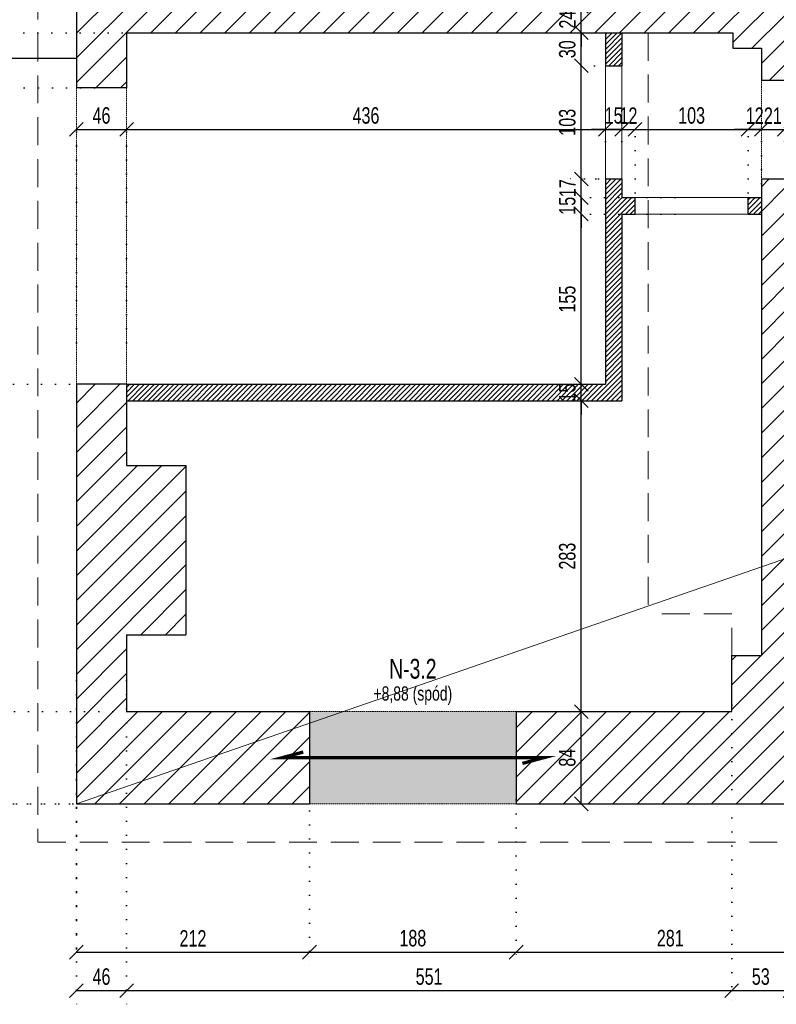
# Model space of a CAD drawing. Header units: millimetres. Extents: x 11149 to 111407, y -107619 to -23630.
# Tile 22 of 245: x 11730 to 12419, y -36625 to -35729. Entities that reach past the tile are written whole.
import ezdxf
from ezdxf.enums import TextEntityAlignment as Align

# ---------------------------------------------------------------- set-up
doc = ezdxf.new("R2010")
doc.units = ezdxf.units.MM
doc.header["$LTSCALE"] = 2
for name, pattern in [('DOT', [6.35, 0, -6.35]), ('HIDDEN', [9.525, 6.35, -3.175]), ('HIDDENX2', [19.05, 12.7, -6.35])]:
    doc.linetypes.add(name, pattern=pattern)
doc.layers.get('0').update_dxf_attribs({"plot": 0})
doc.layers.get('Defpoints').update_dxf_attribs({"color": 1})
for name, color, linetype in [('3DPLAN_A_KRESKOWANIE 1', 253, 'Continuous'), ('3DPLAN_A_OPIS', 8, 'Continuous'), ('3DPLAN_K_OBRYS WIDOK', 242, 'Continuous')]:
    doc.layers.add(name, color=color, linetype=linetype)
for name, color, linetype, lineweight in [('3DPLAN_A_WYSOKOŚCI ZMIANA', 144, 'HIDDENX2', 5), ('A_WYBURZENIA', 6, 'Continuous', 0), ('A_ściany mur', 2, 'Continuous', 30), ('e-cad_opisyNadproża', 7, 'Continuous', 9), ('e-cad_wymiary', 4, 'Continuous', 9), ('Opisy', 7, 'Continuous', 13)]:
    doc.layers.add(name, color=color, linetype=linetype, lineweight=lineweight)
doc.styles.add('e-cad_1', font='arial.ttf', dxfattribs={"width": 0.7})
doc.dimstyles.new('e-cad_1_100_[cm]', dxfattribs={"dimscale": 10, "dimtxt": 1.5, "dimasz": 1.25, "dimexe": 1.25, "dimexo": 0.625, "dimgap": 0.5, "dimtad": 1, "dimdec": 0, "dimrnd": 1, "dimzin": 1, "dimtxsty": 'e-cad_1', "dimblk": 'OBLIQUE', "dimcen": 2.5, "dimclrd": 256, "dimclre": 252, "dimclrt": 7, "dimadec": 0, "dimazin": 0, "dimtfac": 1, "dimtix": 1, "dimtmove": 2, "dimatfit": 3, "dimldrblk": 'NONE', "dimfxl": 60, "dimfxlon": 1, "dimarcsym": 0})
pattern_1 = [(45, (13281.13, -30963.905), (-11.22532, 11.22532), [])]

# ---------------------------------------------------------------- blocks, each defined once
blk = doc.blocks.new('_OBLIQUE')
at = {"color": 0, "linetype": 'ByBlock', "lineweight": -2}
blk.add_line((-0.5, -0.5), (0.5, 0.5), dxfattribs=at)
blk = doc.blocks.new('*D79')
at = {"layer": 'Defpoints', "color": 0}
for p in [(11646.49, -36060.89), (11781.49, -36060.89), (11781.49, -36442.89)]:
    blk.add_point(p, dxfattribs=at)
at = {"layer": 'e-cad_wymiary', "color": 252, "linetype": 'DOT', "lineweight": -2}
for p, q in [((11775.24, -36060.89), (11633.99, -36060.89)), ((11775.24, -36442.89), (11633.99, -36442.89))]:
    blk.add_line(p, q, dxfattribs=at)
at = {"layer": 'e-cad_wymiary', "lineweight": -2}
blk.add_line((11646.49, -36442.89), (11646.49, -36060.89), dxfattribs=at)
at = {"layer": 'e-cad_wymiary', "lineweight": -2, "xscale": 12.5, "yscale": 12.5, "zscale": 12.5}
for p, rotation in [((11646.49, -36060.89), 90), ((11646.49, -36442.89), 270)]:
    blk.add_blockref('_OBLIQUE', p, dxfattribs=dict(at, rotation=rotation))
at = {"layer": 'e-cad_wymiary', "color": 7, "insert": (11633.82, -36251.89), "char_height": 15, "attachment_point": 5, "rotation": 90, "style": 'e-cad_1'}
blk.add_mtext('382', dxfattribs=at)
blk = doc.blocks.new('_None')
blk = doc.blocks.new('*D80')
at = {"layer": 'Defpoints', "color": 0}
for p in [(11646.49, -35790.89), (11804.3, -35790.89), (11781.49, -36060.89)]:
    blk.add_point(p, dxfattribs=at)
at = {"layer": 'e-cad_wymiary', "color": 252, "linetype": 'DOT', "lineweight": -2}
for p, q in [((11798.05, -35790.89), (11633.99, -35790.89)), ((11775.24, -36060.89), (11633.99, -36060.89))]:
    blk.add_line(p, q, dxfattribs=at)
at = {"layer": 'e-cad_wymiary', "lineweight": -2}
blk.add_line((11646.49, -36060.89), (11646.49, -35790.89), dxfattribs=at)
at = {"layer": 'e-cad_wymiary', "lineweight": -2, "xscale": 12.5, "yscale": 12.5, "zscale": 12.5}
for p, rotation in [((11646.49, -35790.89), 90), ((11646.49, -36060.89), 270)]:
    blk.add_blockref('_OBLIQUE', p, dxfattribs=dict(at, rotation=rotation))
at = {"layer": 'e-cad_wymiary', "color": 7, "insert": (11633.83, -35925.89), "char_height": 15, "attachment_point": 5, "rotation": 90, "style": 'e-cad_1'}
blk.add_mtext('270', dxfattribs=at)
blk = doc.blocks.new('*D81')
at = {"layer": 'Defpoints', "color": 0}
for p in [(11646.49, -35676.89), (11815.8, -35676.89), (11804.3, -35790.89)]:
    blk.add_point(p, dxfattribs=at)
at = {"layer": 'e-cad_wymiary', "color": 252, "linetype": 'DOT', "lineweight": -2}
for p, q in [((11809.55, -35676.89), (11633.99, -35676.89)), ((11798.05, -35790.89), (11633.99, -35790.89))]:
    blk.add_line(p, q, dxfattribs=at)
at = {"layer": 'e-cad_wymiary', "lineweight": -2}
blk.add_line((11646.49, -35790.89), (11646.49, -35676.89), dxfattribs=at)
at = {"layer": 'e-cad_wymiary', "lineweight": -2, "xscale": 12.5, "yscale": 12.5, "zscale": 12.5}
for p, rotation in [((11646.49, -35676.89), 90), ((11646.49, -35790.89), 270)]:
    blk.add_blockref('_OBLIQUE', p, dxfattribs=dict(at, rotation=rotation))
at = {"layer": 'e-cad_wymiary', "color": 7, "insert": (11633.95, -35733.89), "char_height": 15, "attachment_point": 5, "rotation": 90, "style": 'e-cad_1'}
blk.add_mtext('114', dxfattribs=at)
blk = doc.blocks.new('*D88')
at = {"layer": 'Defpoints', "color": 0}
for p in [(11611.49, -36358.89), (11910.42, -36358.89), (11912.39, -36442.89)]:
    blk.add_point(p, dxfattribs=at)
at = {"layer": 'e-cad_wymiary', "color": 252, "linetype": 'DOT', "lineweight": -2}
for p, q in [((11904.17, -36358.89), (11598.99, -36358.89)), ((11906.14, -36442.89), (11598.99, -36442.89))]:
    blk.add_line(p, q, dxfattribs=at)
at = {"layer": 'e-cad_wymiary', "lineweight": -2}
blk.add_line((11611.49, -36442.89), (11611.49, -36358.89), dxfattribs=at)
at = {"layer": 'e-cad_wymiary', "lineweight": -2, "xscale": 12.5, "yscale": 12.5, "zscale": 12.5}
for p, rotation in [((11611.49, -36358.89), 90), ((11611.49, -36442.89), 270)]:
    blk.add_blockref('_OBLIQUE', p, dxfattribs=dict(at, rotation=rotation))
at = {"layer": 'e-cad_wymiary', "color": 7, "insert": (11598.83, -36400.89), "char_height": 15, "attachment_point": 5, "rotation": 90, "style": 'e-cad_1'}
blk.add_mtext('84', dxfattribs=at)
blk = doc.blocks.new('*D89')
at = {"layer": 'Defpoints', "color": 0}
for p in [(11611.49, -35740.89), (11906.25, -35740.89), (11910.42, -36358.89)]:
    blk.add_point(p, dxfattribs=at)
at = {"layer": 'e-cad_wymiary', "color": 252, "linetype": 'DOT', "lineweight": -2}
for p, q in [((11900, -35740.89), (11598.99, -35740.89)), ((11904.17, -36358.89), (11598.99, -36358.89))]:
    blk.add_line(p, q, dxfattribs=at)
at = {"layer": 'e-cad_wymiary', "lineweight": -2}
blk.add_line((11611.49, -36358.89), (11611.49, -35740.89), dxfattribs=at)
at = {"layer": 'e-cad_wymiary', "lineweight": -2, "xscale": 12.5, "yscale": 12.5, "zscale": 12.5}
for p, rotation in [((11611.49, -35740.89), 90), ((11611.49, -36358.89), 270)]:
    blk.add_blockref('_OBLIQUE', p, dxfattribs=dict(at, rotation=rotation))
at = {"layer": 'e-cad_wymiary', "color": 7, "insert": (11598.83, -36049.89), "char_height": 15, "attachment_point": 5, "rotation": 90, "style": 'e-cad_1'}
blk.add_mtext('618', dxfattribs=at)
blk = doc.blocks.new('*D90')
at = {"layer": 'Defpoints', "color": 0}
for p in [(11611.49, -35716.89), (11925.41, -35716.89), (11906.25, -35740.89)]:
    blk.add_point(p, dxfattribs=at)
at = {"layer": 'e-cad_wymiary', "lineweight": -2}
for p, q in [((11611.49, -35716.89), (11611.49, -35704.39)), ((11611.49, -35740.89), (11611.49, -35716.89)), ((11611.49, -35740.89), (11611.49, -35753.39))]:
    blk.add_line(p, q, dxfattribs=at)
at = {"layer": 'e-cad_wymiary', "color": 252, "linetype": 'DOT', "lineweight": -2}
for p, q in [((11919.16, -35716.89), (11598.99, -35716.89)), ((11900, -35740.89), (11598.99, -35740.89))]:
    blk.add_line(p, q, dxfattribs=at)
at = {"layer": 'e-cad_wymiary', "lineweight": -2, "xscale": 12.5, "yscale": 12.5, "zscale": 12.5}
for p, rotation in [((11611.49, -35716.89), 270), ((11611.49, -35740.89), 90)]:
    blk.add_blockref('_OBLIQUE', p, dxfattribs=dict(at, rotation=rotation))
at = {"layer": 'e-cad_wymiary', "color": 7, "insert": (11598.95, -35728.89), "char_height": 15, "attachment_point": 5, "rotation": 90, "style": 'e-cad_1'}
blk.add_mtext('24', dxfattribs=at)
blk = doc.blocks.new('*D142')
at = {"layer": 'Defpoints', "color": 0}
for p in [(11781.49, -36414.94), (11993.72, -36442.89), (11993.72, -36577.89)]:
    blk.add_point(p, dxfattribs=at)
at = {"layer": 'e-cad_wymiary', "color": 252, "linetype": 'DOT', "lineweight": -2}
for p, q in [((11781.49, -36421.19), (11781.49, -36590.39)), ((11993.72, -36449.14), (11993.72, -36590.39))]:
    blk.add_line(p, q, dxfattribs=at)
at = {"layer": 'e-cad_wymiary', "lineweight": -2}
blk.add_line((11781.49, -36577.89), (11993.72, -36577.89), dxfattribs=at)
at = {"layer": 'e-cad_wymiary', "lineweight": -2, "xscale": 12.5, "yscale": 12.5, "zscale": 12.5, "rotation": 180}
blk.add_blockref('_OBLIQUE', (11781.49, -36577.89), dxfattribs=at)
at = {"layer": 'e-cad_wymiary', "lineweight": -2, "xscale": 12.5, "yscale": 12.5, "zscale": 12.5}
blk.add_blockref('_OBLIQUE', (11993.72, -36577.89), dxfattribs=at)
at = {"layer": 'e-cad_wymiary', "color": 7, "insert": (11887.6, -36565.36), "char_height": 15, "attachment_point": 5, "style": 'e-cad_1'}
blk.add_mtext('212', dxfattribs=at)
blk = doc.blocks.new('*D143')
at = {"layer": 'Defpoints', "color": 0}
for p in [(12181.88, -36432.81), (11993.72, -36442.89), (12181.88, -36577.89)]:
    blk.add_point(p, dxfattribs=at)
at = {"layer": 'e-cad_wymiary', "color": 252, "linetype": 'DOT', "lineweight": -2}
for p, q in [((12181.88, -36439.06), (12181.88, -36590.39)), ((11993.72, -36449.14), (11993.72, -36590.39))]:
    blk.add_line(p, q, dxfattribs=at)
at = {"layer": 'e-cad_wymiary', "lineweight": -2}
blk.add_line((11993.72, -36577.89), (12181.88, -36577.89), dxfattribs=at)
at = {"layer": 'e-cad_wymiary', "lineweight": -2, "xscale": 12.5, "yscale": 12.5, "zscale": 12.5, "rotation": 180}
blk.add_blockref('_OBLIQUE', (11993.72, -36577.89), dxfattribs=at)
at = {"layer": 'e-cad_wymiary', "lineweight": -2, "xscale": 12.5, "yscale": 12.5, "zscale": 12.5}
blk.add_blockref('_OBLIQUE', (12181.88, -36577.89), dxfattribs=at)
at = {"layer": 'e-cad_wymiary', "color": 7, "insert": (12087.8, -36565.23), "char_height": 15, "attachment_point": 5, "style": 'e-cad_1'}
blk.add_mtext('188', dxfattribs=at)
blk = doc.blocks.new('*D144')
at = {"layer": 'Defpoints', "color": 0}
for p in [(12462.55, -36414.55), (12181.88, -36432.81), (12462.55, -36577.89)]:
    blk.add_point(p, dxfattribs=at)
at = {"layer": 'e-cad_wymiary', "color": 252, "linetype": 'DOT', "lineweight": -2}
for p, q in [((12462.55, -36420.8), (12462.55, -36590.39)), ((12181.88, -36439.06), (12181.88, -36590.39))]:
    blk.add_line(p, q, dxfattribs=at)
at = {"layer": 'e-cad_wymiary', "lineweight": -2}
blk.add_line((12181.88, -36577.89), (12462.55, -36577.89), dxfattribs=at)
at = {"layer": 'e-cad_wymiary', "lineweight": -2, "xscale": 12.5, "yscale": 12.5, "zscale": 12.5, "rotation": 180}
blk.add_blockref('_OBLIQUE', (12181.88, -36577.89), dxfattribs=at)
at = {"layer": 'e-cad_wymiary', "lineweight": -2, "xscale": 12.5, "yscale": 12.5, "zscale": 12.5}
blk.add_blockref('_OBLIQUE', (12462.55, -36577.89), dxfattribs=at)
at = {"layer": 'e-cad_wymiary', "color": 7, "insert": (12322.22, -36565.23), "char_height": 15, "attachment_point": 5, "style": 'e-cad_1'}
blk.add_mtext('281', dxfattribs=at)
blk = doc.blocks.new('*D169')
at = {"layer": 'Defpoints', "color": 0}
for p in [(11781.49, -36324.41), (11827.12, -36324.41), (11827.12, -36612.89)]:
    blk.add_point(p, dxfattribs=at)
at = {"layer": 'e-cad_wymiary', "color": 252, "linetype": 'DOT', "lineweight": -2}
for p, q in [((11781.49, -36330.66), (11781.49, -36625.39)), ((11827.12, -36330.66), (11827.12, -36625.39))]:
    blk.add_line(p, q, dxfattribs=at)
at = {"layer": 'e-cad_wymiary', "lineweight": -2}
blk.add_line((11781.49, -36612.89), (11827.12, -36612.89), dxfattribs=at)
at = {"layer": 'e-cad_wymiary', "lineweight": -2, "xscale": 12.5, "yscale": 12.5, "zscale": 12.5, "rotation": 180}
blk.add_blockref('_OBLIQUE', (11781.49, -36612.89), dxfattribs=at)
at = {"layer": 'e-cad_wymiary', "lineweight": -2, "xscale": 12.5, "yscale": 12.5, "zscale": 12.5}
blk.add_blockref('_OBLIQUE', (11827.12, -36612.89), dxfattribs=at)
at = {"layer": 'e-cad_wymiary', "color": 7, "insert": (11804.3, -36600.23), "char_height": 15, "attachment_point": 5, "style": 'e-cad_1'}
blk.add_mtext('46', dxfattribs=at)
blk = doc.blocks.new('*D170')
at = {"layer": 'Defpoints', "color": 0}
for p in [(11827.12, -36324.41), (12378.12, -36346.92), (12378.12, -36612.89)]:
    blk.add_point(p, dxfattribs=at)
at = {"layer": 'e-cad_wymiary', "color": 252, "linetype": 'DOT', "lineweight": -2}
for p, q in [((11827.12, -36330.66), (11827.12, -36625.39)), ((12378.12, -36353.17), (12378.12, -36625.39))]:
    blk.add_line(p, q, dxfattribs=at)
at = {"layer": 'e-cad_wymiary', "lineweight": -2}
blk.add_line((11827.12, -36612.89), (12378.12, -36612.89), dxfattribs=at)
at = {"layer": 'e-cad_wymiary', "lineweight": -2, "xscale": 12.5, "yscale": 12.5, "zscale": 12.5, "rotation": 180}
blk.add_blockref('_OBLIQUE', (11827.12, -36612.89), dxfattribs=at)
at = {"layer": 'e-cad_wymiary', "lineweight": -2, "xscale": 12.5, "yscale": 12.5, "zscale": 12.5}
blk.add_blockref('_OBLIQUE', (12378.12, -36612.89), dxfattribs=at)
at = {"layer": 'e-cad_wymiary', "color": 7, "insert": (12102.62, -36600.23), "char_height": 15, "attachment_point": 5, "style": 'e-cad_1'}
blk.add_mtext('551', dxfattribs=at)
blk = doc.blocks.new('*D171')
at = {"layer": 'Defpoints', "color": 0}
for p in [(12431.12, -36334.59), (12378.12, -36346.92), (12431.12, -36612.89)]:
    blk.add_point(p, dxfattribs=at)
at = {"layer": 'e-cad_wymiary', "color": 252, "linetype": 'DOT', "lineweight": -2}
for p, q in [((12431.12, -36340.84), (12431.12, -36625.39)), ((12378.12, -36353.17), (12378.12, -36625.39))]:
    blk.add_line(p, q, dxfattribs=at)
at = {"layer": 'e-cad_wymiary', "lineweight": -2}
blk.add_line((12378.12, -36612.89), (12431.12, -36612.89), dxfattribs=at)
at = {"layer": 'e-cad_wymiary', "lineweight": -2, "xscale": 12.5, "yscale": 12.5, "zscale": 12.5, "rotation": 180}
blk.add_blockref('_OBLIQUE', (12378.12, -36612.89), dxfattribs=at)
at = {"layer": 'e-cad_wymiary', "lineweight": -2, "xscale": 12.5, "yscale": 12.5, "zscale": 12.5}
blk.add_blockref('_OBLIQUE', (12431.12, -36612.89), dxfattribs=at)
at = {"layer": 'e-cad_wymiary', "color": 7, "insert": (12404.62, -36600.23), "char_height": 15, "attachment_point": 5, "style": 'e-cad_1'}
blk.add_mtext('53', dxfattribs=at)
blk = doc.blocks.new('*D230')
at = {"layer": 'Defpoints', "color": 0}
for p in [(11827.12, -35828.89), (11781.49, -36029.28), (11827.12, -36029.28)]:
    blk.add_point(p, dxfattribs=at)
at = {"layer": 'e-cad_wymiary', "color": 252, "linetype": 'DOT', "lineweight": -2}
for p, q in [((11781.49, -36023.03), (11781.49, -35816.39)), ((11827.12, -36023.03), (11827.12, -35816.39))]:
    blk.add_line(p, q, dxfattribs=at)
at = {"layer": 'e-cad_wymiary', "lineweight": -2}
blk.add_line((11781.49, -35828.89), (11827.12, -35828.89), dxfattribs=at)
at = {"layer": 'e-cad_wymiary', "lineweight": -2, "xscale": 12.5, "yscale": 12.5, "zscale": 12.5, "rotation": 180}
blk.add_blockref('_OBLIQUE', (11781.49, -35828.89), dxfattribs=at)
at = {"layer": 'e-cad_wymiary', "lineweight": -2, "xscale": 12.5, "yscale": 12.5, "zscale": 12.5}
blk.add_blockref('_OBLIQUE', (11827.12, -35828.89), dxfattribs=at)
at = {"layer": 'e-cad_wymiary', "color": 7, "insert": (11804.3, -35816.23), "char_height": 15, "attachment_point": 5, "style": 'e-cad_1'}
blk.add_mtext('46', dxfattribs=at)
blk = doc.blocks.new('*D231')
at = {"layer": 'Defpoints', "color": 0, "ltscale": 0.5}
for p in [(12263.12, -35828.89), (12263.12, -35846.25), (11827.12, -36029.28)]:
    blk.add_point(p, dxfattribs=at)
at = {"layer": 'e-cad_wymiary', "color": 252, "linetype": 'DOT', "lineweight": -2}
for p, q in [((11827.12, -36023.03), (11827.12, -35816.39)), ((12263.12, -35840), (12263.12, -35816.39))]:
    blk.add_line(p, q, dxfattribs=at)
at = {"layer": 'e-cad_wymiary', "lineweight": -2}
blk.add_line((11827.12, -35828.89), (12263.12, -35828.89), dxfattribs=at)
at = {"layer": 'e-cad_wymiary', "lineweight": -2, "ltscale": 0.5, "xscale": 12.5, "yscale": 12.5, "zscale": 12.5, "rotation": 180}
blk.add_blockref('_OBLIQUE', (11827.12, -35828.89), dxfattribs=at)
at = {"layer": 'e-cad_wymiary', "lineweight": -2, "ltscale": 0.5, "xscale": 12.5, "yscale": 12.5, "zscale": 12.5}
blk.add_blockref('_OBLIQUE', (12263.12, -35828.89), dxfattribs=at)
at = {"layer": 'e-cad_wymiary', "color": 7, "ltscale": 0.5, "insert": (12045.12, -35816.23), "char_height": 15, "attachment_point": 5, "style": 'e-cad_1'}
blk.add_mtext('436', dxfattribs=at)
blk = doc.blocks.new('*D232')
at = {"layer": 'Defpoints', "color": 0, "ltscale": 0.5}
for p in [(12278.12, -35828.89), (12263.12, -35846.25), (12278.12, -35846.25)]:
    blk.add_point(p, dxfattribs=at)
at = {"layer": 'e-cad_wymiary', "color": 252, "linetype": 'DOT', "lineweight": -2}
for p, q in [((12263.12, -35840), (12263.12, -35816.39)), ((12278.12, -35840), (12278.12, -35816.39))]:
    blk.add_line(p, q, dxfattribs=at)
at = {"layer": 'e-cad_wymiary', "lineweight": -2}
for p, q in [((12263.12, -35828.89), (12250.62, -35828.89)), ((12263.12, -35828.89), (12278.12, -35828.89)), ((12278.12, -35828.89), (12290.62, -35828.89))]:
    blk.add_line(p, q, dxfattribs=at)
at = {"layer": 'e-cad_wymiary', "lineweight": -2, "ltscale": 0.5, "xscale": 12.5, "yscale": 12.5, "zscale": 12.5}
blk.add_blockref('_OBLIQUE', (12263.12, -35828.89), dxfattribs=at)
at = {"layer": 'e-cad_wymiary', "lineweight": -2, "ltscale": 0.5, "xscale": 12.5, "yscale": 12.5, "zscale": 12.5, "rotation": 180}
blk.add_blockref('_OBLIQUE', (12278.12, -35828.89), dxfattribs=at)
at = {"layer": 'e-cad_wymiary', "color": 7, "ltscale": 0.5, "insert": (12270.62, -35816.23), "char_height": 15, "attachment_point": 5, "style": 'e-cad_1'}
blk.add_mtext('15', dxfattribs=at)
blk = doc.blocks.new('*D233')
at = {"layer": 'Defpoints', "color": 0}
for p in [(12290.12, -35828.89), (12278.12, -35846.25), (12290.12, -35892.85)]:
    blk.add_point(p, dxfattribs=at)
at = {"layer": 'e-cad_wymiary', "color": 252, "linetype": 'DOT', "lineweight": -2}
for p, q in [((12278.12, -35840), (12278.12, -35816.39)), ((12290.12, -35886.6), (12290.12, -35816.39))]:
    blk.add_line(p, q, dxfattribs=at)
at = {"layer": 'e-cad_wymiary', "lineweight": -2}
for p, q in [((12278.12, -35828.89), (12265.62, -35828.89)), ((12278.12, -35828.89), (12290.12, -35828.89)), ((12290.12, -35828.89), (12302.62, -35828.89))]:
    blk.add_line(p, q, dxfattribs=at)
at = {"layer": 'e-cad_wymiary', "lineweight": -2, "xscale": 12.5, "yscale": 12.5, "zscale": 12.5}
blk.add_blockref('_OBLIQUE', (12278.12, -35828.89), dxfattribs=at)
at = {"layer": 'e-cad_wymiary', "lineweight": -2, "xscale": 12.5, "yscale": 12.5, "zscale": 12.5, "rotation": 180}
blk.add_blockref('_OBLIQUE', (12290.12, -35828.89), dxfattribs=at)
at = {"layer": 'e-cad_wymiary', "color": 7, "insert": (12284.12, -35816.36), "char_height": 15, "attachment_point": 5, "style": 'e-cad_1'}
blk.add_mtext('12', dxfattribs=at)
blk = doc.blocks.new('*D234')
at = {"layer": 'Defpoints', "color": 0}
for p in [(12393.12, -35828.89), (12290.12, -35892.85), (12393.12, -35892.85)]:
    blk.add_point(p, dxfattribs=at)
at = {"layer": 'e-cad_wymiary', "color": 252, "linetype": 'DOT', "lineweight": -2}
for p, q in [((12290.12, -35886.6), (12290.12, -35816.39)), ((12393.12, -35886.6), (12393.12, -35816.39))]:
    blk.add_line(p, q, dxfattribs=at)
at = {"layer": 'e-cad_wymiary', "lineweight": -2}
blk.add_line((12290.12, -35828.89), (12393.12, -35828.89), dxfattribs=at)
at = {"layer": 'e-cad_wymiary', "lineweight": -2, "xscale": 12.5, "yscale": 12.5, "zscale": 12.5, "rotation": 180}
blk.add_blockref('_OBLIQUE', (12290.12, -35828.89), dxfattribs=at)
at = {"layer": 'e-cad_wymiary', "lineweight": -2, "xscale": 12.5, "yscale": 12.5, "zscale": 12.5}
blk.add_blockref('_OBLIQUE', (12393.12, -35828.89), dxfattribs=at)
at = {"layer": 'e-cad_wymiary', "color": 7, "insert": (12341.62, -35816.23), "char_height": 15, "attachment_point": 5, "style": 'e-cad_1'}
blk.add_mtext('103', dxfattribs=at)
blk = doc.blocks.new('*D235')
at = {"layer": 'Defpoints', "color": 0}
for p in [(12405.12, -35828.89), (12393.12, -35892.85), (12405.12, -35884.44)]:
    blk.add_point(p, dxfattribs=at)
at = {"layer": 'e-cad_wymiary', "color": 252, "linetype": 'DOT', "lineweight": -2}
for p, q in [((12393.12, -35886.6), (12393.12, -35816.39)), ((12405.12, -35878.19), (12405.12, -35816.39))]:
    blk.add_line(p, q, dxfattribs=at)
at = {"layer": 'e-cad_wymiary', "lineweight": -2}
for p, q in [((12393.12, -35828.89), (12380.62, -35828.89)), ((12393.12, -35828.89), (12405.12, -35828.89)), ((12405.12, -35828.89), (12417.62, -35828.89))]:
    blk.add_line(p, q, dxfattribs=at)
at = {"layer": 'e-cad_wymiary', "lineweight": -2, "xscale": 12.5, "yscale": 12.5, "zscale": 12.5}
blk.add_blockref('_OBLIQUE', (12393.12, -35828.89), dxfattribs=at)
at = {"layer": 'e-cad_wymiary', "lineweight": -2, "xscale": 12.5, "yscale": 12.5, "zscale": 12.5, "rotation": 180}
blk.add_blockref('_OBLIQUE', (12405.12, -35828.89), dxfattribs=at)
at = {"layer": 'e-cad_wymiary', "color": 7, "insert": (12399.12, -35816.36), "char_height": 15, "attachment_point": 5, "style": 'e-cad_1'}
blk.add_mtext('12', dxfattribs=at)
blk = doc.blocks.new('*D236')
at = {"layer": 'Defpoints', "color": 0}
for p in [(12426.12, -35828.89), (12405.12, -35884.44), (12426.12, -35884.44)]:
    blk.add_point(p, dxfattribs=at)
at = {"layer": 'e-cad_wymiary', "color": 252, "linetype": 'DOT', "lineweight": -2}
for p, q in [((12405.12, -35878.19), (12405.12, -35816.39)), ((12426.12, -35878.19), (12426.12, -35816.39))]:
    blk.add_line(p, q, dxfattribs=at)
at = {"layer": 'e-cad_wymiary', "lineweight": -2}
for p, q in [((12405.12, -35828.89), (12392.62, -35828.89)), ((12405.12, -35828.89), (12426.12, -35828.89)), ((12426.12, -35828.89), (12438.62, -35828.89))]:
    blk.add_line(p, q, dxfattribs=at)
at = {"layer": 'e-cad_wymiary', "lineweight": -2, "xscale": 12.5, "yscale": 12.5, "zscale": 12.5}
blk.add_blockref('_OBLIQUE', (12405.12, -35828.89), dxfattribs=at)
at = {"layer": 'e-cad_wymiary', "lineweight": -2, "xscale": 12.5, "yscale": 12.5, "zscale": 12.5, "rotation": 180}
blk.add_blockref('_OBLIQUE', (12426.12, -35828.89), dxfattribs=at)
at = {"layer": 'e-cad_wymiary', "color": 7, "insert": (12415.62, -35816.36), "char_height": 15, "attachment_point": 5, "style": 'e-cad_1'}
blk.add_mtext('21', dxfattribs=at)
blk = doc.blocks.new('*D276')
at = {"layer": 'Defpoints', "color": 0}
for p in [(12241.12, -36358.89), (12322.22, -36358.89), (12322.22, -36442.89)]:
    blk.add_point(p, dxfattribs=at)
at = {"layer": 'e-cad_wymiary', "color": 252, "linetype": 'DOT', "lineweight": -2}
for p, q in [((12315.97, -36358.89), (12228.62, -36358.89)), ((12315.97, -36442.89), (12228.62, -36442.89))]:
    blk.add_line(p, q, dxfattribs=at)
at = {"layer": 'e-cad_wymiary', "lineweight": -2}
blk.add_line((12241.12, -36442.89), (12241.12, -36358.89), dxfattribs=at)
at = {"layer": 'e-cad_wymiary', "lineweight": -2, "xscale": 12.5, "yscale": 12.5, "zscale": 12.5}
for p, rotation in [((12241.12, -36358.89), 90), ((12241.12, -36442.89), 270)]:
    blk.add_blockref('_OBLIQUE', p, dxfattribs=dict(at, rotation=rotation))
at = {"layer": 'e-cad_wymiary', "color": 7, "insert": (12228.47, -36400.89), "char_height": 15, "attachment_point": 5, "rotation": 90, "style": 'e-cad_1'}
blk.add_mtext('84', dxfattribs=at)
blk = doc.blocks.new('*D277')
at = {"layer": 'Defpoints', "color": 0, "ltscale": 0.5}
for p in [(12210.23, -36075.89), (12241.12, -36075.89), (12322.22, -36358.89)]:
    blk.add_point(p, dxfattribs=at)
at = {"layer": 'e-cad_wymiary', "color": 252, "linetype": 'DOT', "lineweight": -2}
for p, q in [((12216.48, -36075.89), (12253.62, -36075.89)), ((12315.97, -36358.89), (12228.62, -36358.89))]:
    blk.add_line(p, q, dxfattribs=at)
at = {"layer": 'e-cad_wymiary', "lineweight": -2}
blk.add_line((12241.12, -36358.89), (12241.12, -36075.89), dxfattribs=at)
at = {"layer": 'e-cad_wymiary', "lineweight": -2, "ltscale": 0.5, "xscale": 12.5, "yscale": 12.5, "zscale": 12.5}
for p, rotation in [((12241.12, -36075.89), 90), ((12241.12, -36358.89), 270)]:
    blk.add_blockref('_OBLIQUE', p, dxfattribs=dict(at, rotation=rotation))
at = {"layer": 'e-cad_wymiary', "color": 7, "ltscale": 0.5, "insert": (12228.46, -36217.39), "char_height": 15, "attachment_point": 5, "rotation": 90, "style": 'e-cad_1'}
blk.add_mtext('283', dxfattribs=at)
blk = doc.blocks.new('*D278')
at = {"layer": 'Defpoints', "color": 0, "ltscale": 0.5}
for p in [(12210.79, -36060.89), (12241.12, -36060.89), (12210.23, -36075.89)]:
    blk.add_point(p, dxfattribs=at)
at = {"layer": 'e-cad_wymiary', "lineweight": -2}
for p, q in [((12241.12, -36060.89), (12241.12, -36048.39)), ((12241.12, -36075.89), (12241.12, -36060.89)), ((12241.12, -36075.89), (12241.12, -36088.39))]:
    blk.add_line(p, q, dxfattribs=at)
at = {"layer": 'e-cad_wymiary', "color": 252, "linetype": 'DOT', "lineweight": -2}
for p, q in [((12217.04, -36060.89), (12253.62, -36060.89)), ((12216.48, -36075.89), (12253.62, -36075.89))]:
    blk.add_line(p, q, dxfattribs=at)
at = {"layer": 'e-cad_wymiary', "lineweight": -2, "ltscale": 0.5, "xscale": 12.5, "yscale": 12.5, "zscale": 12.5}
for p, rotation in [((12241.12, -36060.89), 270), ((12241.12, -36075.89), 90)]:
    blk.add_blockref('_OBLIQUE', p, dxfattribs=dict(at, rotation=rotation))
at = {"layer": 'e-cad_wymiary', "color": 7, "ltscale": 0.5, "insert": (12228.47, -36068.39), "char_height": 15, "attachment_point": 5, "rotation": 90, "style": 'e-cad_1'}
blk.add_mtext('15', dxfattribs=at)
blk = doc.blocks.new('*D279')
at = {"layer": 'Defpoints', "color": 0, "ltscale": 0.5}
for p in [(12241.12, -35905.89), (12332.71, -35905.89), (12210.79, -36060.89)]:
    blk.add_point(p, dxfattribs=at)
at = {"layer": 'e-cad_wymiary', "color": 252, "linetype": 'DOT', "lineweight": -2}
for p, q in [((12326.46, -35905.89), (12228.62, -35905.89)), ((12217.04, -36060.89), (12253.62, -36060.89))]:
    blk.add_line(p, q, dxfattribs=at)
at = {"layer": 'e-cad_wymiary', "lineweight": -2}
blk.add_line((12241.12, -36060.89), (12241.12, -35905.89), dxfattribs=at)
at = {"layer": 'e-cad_wymiary', "lineweight": -2, "ltscale": 0.5, "xscale": 12.5, "yscale": 12.5, "zscale": 12.5}
for p, rotation in [((12241.12, -35905.89), 90), ((12241.12, -36060.89), 270)]:
    blk.add_blockref('_OBLIQUE', p, dxfattribs=dict(at, rotation=rotation))
at = {"layer": 'e-cad_wymiary', "color": 7, "ltscale": 0.5, "insert": (12228.47, -35983.39), "char_height": 15, "attachment_point": 5, "rotation": 90, "style": 'e-cad_1'}
blk.add_mtext('155', dxfattribs=at)
blk = doc.blocks.new('*D280')
at = {"layer": 'Defpoints', "color": 0, "ltscale": 0.5}
for p in [(12241.12, -35890.89), (12332.71, -35890.89), (12332.71, -35905.89)]:
    blk.add_point(p, dxfattribs=at)
at = {"layer": 'e-cad_wymiary', "lineweight": -2}
for p, q in [((12241.12, -35890.89), (12241.12, -35878.39)), ((12241.12, -35905.89), (12241.12, -35890.89)), ((12241.12, -35905.89), (12241.12, -35918.39))]:
    blk.add_line(p, q, dxfattribs=at)
at = {"layer": 'e-cad_wymiary', "color": 252, "linetype": 'DOT', "lineweight": -2}
for p, q in [((12326.46, -35890.89), (12228.62, -35890.89)), ((12326.46, -35905.89), (12228.62, -35905.89))]:
    blk.add_line(p, q, dxfattribs=at)
at = {"layer": 'e-cad_wymiary', "lineweight": -2, "ltscale": 0.5, "xscale": 12.5, "yscale": 12.5, "zscale": 12.5}
for p, rotation in [((12241.12, -35890.89), 270), ((12241.12, -35905.89), 90)]:
    blk.add_blockref('_OBLIQUE', p, dxfattribs=dict(at, rotation=rotation))
at = {"layer": 'e-cad_wymiary', "color": 7, "ltscale": 0.5, "insert": (12228.47, -35898.39), "char_height": 15, "attachment_point": 5, "rotation": 90, "style": 'e-cad_1'}
blk.add_mtext('15', dxfattribs=at)
blk = doc.blocks.new('*D281')
at = {"layer": 'Defpoints', "color": 0, "ltscale": 0.5}
for p in [(12241.12, -35873.89), (12263.12, -35873.89), (12332.71, -35890.89)]:
    blk.add_point(p, dxfattribs=at)
at = {"layer": 'e-cad_wymiary', "lineweight": -2}
for p, q in [((12241.12, -35873.89), (12241.12, -35861.39)), ((12241.12, -35890.89), (12241.12, -35873.89)), ((12241.12, -35890.89), (12241.12, -35903.39))]:
    blk.add_line(p, q, dxfattribs=at)
at = {"layer": 'e-cad_wymiary', "color": 252, "linetype": 'DOT', "lineweight": -2}
for p, q in [((12256.87, -35873.89), (12228.62, -35873.89)), ((12326.46, -35890.89), (12228.62, -35890.89))]:
    blk.add_line(p, q, dxfattribs=at)
at = {"layer": 'e-cad_wymiary', "lineweight": -2, "ltscale": 0.5, "xscale": 12.5, "yscale": 12.5, "zscale": 12.5}
for p, rotation in [((12241.12, -35873.89), 270), ((12241.12, -35890.89), 90)]:
    blk.add_blockref('_OBLIQUE', p, dxfattribs=dict(at, rotation=rotation))
at = {"layer": 'e-cad_wymiary', "color": 7, "ltscale": 0.5, "insert": (12228.59, -35882.39), "char_height": 15, "attachment_point": 5, "rotation": 90, "style": 'e-cad_1'}
blk.add_mtext('17', dxfattribs=at)
blk = doc.blocks.new('*D282')
at = {"layer": 'Defpoints', "color": 0, "ltscale": 0.5}
for p in [(12241.12, -35770.89), (12272.12, -35770.89), (12273.56, -35873.89)]:
    blk.add_point(p, dxfattribs=at)
at = {"layer": 'e-cad_wymiary', "color": 252, "linetype": 'DOT', "lineweight": -2}
for p, q in [((12265.87, -35770.89), (12228.62, -35770.89)), ((12267.31, -35873.89), (12228.62, -35873.89))]:
    blk.add_line(p, q, dxfattribs=at)
at = {"layer": 'e-cad_wymiary', "lineweight": -2}
blk.add_line((12241.12, -35873.89), (12241.12, -35770.89), dxfattribs=at)
at = {"layer": 'e-cad_wymiary', "lineweight": -2, "ltscale": 0.5, "xscale": 12.5, "yscale": 12.5, "zscale": 12.5}
for p, rotation in [((12241.12, -35770.89), 90), ((12241.12, -35873.89), 270)]:
    blk.add_blockref('_OBLIQUE', p, dxfattribs=dict(at, rotation=rotation))
at = {"layer": 'e-cad_wymiary', "color": 7, "ltscale": 0.5, "insert": (12228.46, -35822.39), "char_height": 15, "attachment_point": 5, "rotation": 90, "style": 'e-cad_1'}
blk.add_mtext('103', dxfattribs=at)
blk = doc.blocks.new('*D283')
at = {"layer": 'Defpoints', "color": 0}
for p in [(12241.12, -35740.89), (12272.12, -35740.89), (12272.12, -35770.89)]:
    blk.add_point(p, dxfattribs=at)
at = {"layer": 'e-cad_wymiary', "color": 252, "linetype": 'DOT', "lineweight": -2}
for p, q in [((12265.87, -35740.89), (12228.62, -35740.89)), ((12265.87, -35770.89), (12228.62, -35770.89))]:
    blk.add_line(p, q, dxfattribs=at)
at = {"layer": 'e-cad_wymiary', "lineweight": -2}
blk.add_line((12241.12, -35770.89), (12241.12, -35740.89), dxfattribs=at)
at = {"layer": 'e-cad_wymiary', "lineweight": -2, "xscale": 12.5, "yscale": 12.5, "zscale": 12.5}
for p, rotation in [((12241.12, -35740.89), 90), ((12241.12, -35770.89), 270)]:
    blk.add_blockref('_OBLIQUE', p, dxfattribs=dict(at, rotation=rotation))
at = {"layer": 'e-cad_wymiary', "color": 7, "insert": (12228.46, -35755.89), "char_height": 15, "attachment_point": 5, "rotation": 90, "style": 'e-cad_1'}
blk.add_mtext('30', dxfattribs=at)
blk = doc.blocks.new('*D284')
at = {"layer": 'Defpoints', "color": 0}
for p in [(12241.12, -35716.89), (12287.32, -35716.89), (12272.12, -35740.89)]:
    blk.add_point(p, dxfattribs=at)
at = {"layer": 'e-cad_wymiary', "lineweight": -2}
for p, q in [((12241.12, -35716.89), (12241.12, -35704.39)), ((12241.12, -35740.89), (12241.12, -35716.89)), ((12241.12, -35740.89), (12241.12, -35753.39))]:
    blk.add_line(p, q, dxfattribs=at)
at = {"layer": 'e-cad_wymiary', "color": 252, "linetype": 'DOT', "lineweight": -2}
for p, q in [((12281.07, -35716.89), (12228.62, -35716.89)), ((12265.87, -35740.89), (12228.62, -35740.89))]:
    blk.add_line(p, q, dxfattribs=at)
at = {"layer": 'e-cad_wymiary', "lineweight": -2, "xscale": 12.5, "yscale": 12.5, "zscale": 12.5}
for p, rotation in [((12241.12, -35716.89), 270), ((12241.12, -35740.89), 90)]:
    blk.add_blockref('_OBLIQUE', p, dxfattribs=dict(at, rotation=rotation))
at = {"layer": 'e-cad_wymiary', "color": 7, "insert": (12228.59, -35728.89), "char_height": 15, "attachment_point": 5, "rotation": 90, "style": 'e-cad_1'}
blk.add_mtext('24', dxfattribs=at)

msp = doc.modelspace()

# ---------------------------------------------------------------- hatches: boundary and pattern name
at = {"layer": '3DPLAN_A_KRESKOWANIE 1'}
h = msp.add_hatch(dxfattribs=at)
h.set_pattern_fill('ANSI31', color=256, scale=5, style=0)
h.set_pattern_definition(pattern_1)
h.paths.add_polyline_path([(11781.49, -35790.89), (11827.12, -35790.89), (11827.12, -35740.89), (12266.12, -35740.89), (12278.12, -35740.89), (12302.12, -35740.89), (12379.12, -35740.89), (12379.12, -35754.89), (12405.12, -35754.89), (12405.12, -35783.89), (12426.12, -35783.89), (12426.12, -35686.89), (12406.12, -35686.89), (12406.12, -35686.89), (12346.12, -35686.89), (12346.12, -35716.89), (12269.12, -35716.89), (12240.56, -35716.89), (12212, -35716.89), (12183.44, -35716.89), (12165.17, -35716.89), (12154.92, -35716.89), (12152.02, -35703.99), (12152.02, -35716.89), (12122.24, -35716.89), (12092.46, -35716.89), (12062.68, -35716.89), (12032.9, -35716.89), (12003.12, -35716.89), (11850.12, -35716.89), (11850.12, -35676.89), (11781.49, -35676.89)])
h = msp.add_hatch(dxfattribs=at)
h.set_pattern_fill('ANSI31', color=256, scale=5, style=0)
h.set_pattern_definition(pattern_1)
h.paths.add_polyline_path([(12181.88, -36358.89), (12181.88, -36442.89), (12462.55, -36442.89), (12462.55, -36366.89), (12431.12, -36366.89), (12431.12, -35997.89), (12431.12, -35958.89), (12468.12, -35958.89), (12468.12, -35919.89), (12477.12, -35919.89), (12477.12, -35898.89), (12426.12, -35898.89), (12426.12, -35873.89), (12405.12, -35873.89), (12405.12, -35890.89), (12405.12, -35902.89), (12405.12, -36307.89), (12378.12, -36307.89), (12378.12, -36358.89)])
h = msp.add_hatch(dxfattribs=at)
h.set_pattern_fill('ANSI31', color=256, scale=5, style=0)
h.set_pattern_definition(pattern_1)
h.paths.add_polyline_path([(11781.49, -36060.89), (11781.49, -36442.89), (11993.72, -36442.89), (11993.72, -36358.89), (11827.12, -36358.89), (11827.12, -36288.89), (11881.12, -36288.89), (11881.12, -36134.89), (11827.12, -36134.89), (11827.12, -36072.89), (11827.12, -36060.89)])
at = {"layer": '3DPLAN_A_OPIS', "lineweight": 0, "transparency": 33554687}
h = msp.add_hatch(dxfattribs=at)
h.set_pattern_fill('ANSI31', color=1)
h.set_pattern_definition([(45, (-16347.8024, 5881.1694), (-2.24506403, 2.24506403), [])])
h.paths.add_polyline_path([(12263.12, -35740.89), (12278.12, -35740.89), (12278.12, -35770.89), (12263.12, -35770.89)])
h = msp.add_hatch(dxfattribs=at)
h.set_pattern_fill('ANSI31', color=1)
h.set_pattern_definition([(45, (-16345.8024, 5881.1694), (-2.24506403, 2.24506403), [])])
h.paths.add_polyline_path([(12263.12, -35873.89), (12263.12, -36060.89), (11827.12, -36060.89), (11827.12, -36075.89), (12278.12, -36075.89), (12278.12, -35873.89), (12266.12, -35873.89)], is_closed=False)
h.paths.add_polyline_path([(12278.12, -35902.89), (12278.12, -35890.89), (12290.12, -35890.89), (12290.12, -35905.89), (12278.12, -35905.89)], is_closed=False)
h.paths.add_polyline_path([(12393.12, -35890.89), (12393.12, -35905.89), (12405.12, -35905.89), (12405.12, -35890.89), (12393.12, -35890.89)], is_closed=False)
at = {"layer": 'A_WYBURZENIA', "transparency": 33554687}
h = msp.add_hatch(dxfattribs=at)
h.set_pattern_fill('DOTS', color=256)
h.set_pattern_definition([(0, (-8846.8284, -11118.418), (0.79375, 1.5875), [0, -1.5875])])
h.paths.add_polyline_path([(11993.72, -36358.89), (11993.72, -36402.39), (12181.88, -36402.39), (12181.88, -36358.89), (11993.72, -36358.89)], is_closed=False)
h.paths.add_polyline_path([(11993.72, -36407.39), (12181.88, -36407.39), (12181.88, -36402.39), (11993.72, -36402.39), (11993.72, -36407.39)], is_closed=False)
h.paths.add_polyline_path([(11993.72, -36442.89), (12181.88, -36442.89), (12181.88, -36407.39), (11993.72, -36407.39), (11993.72, -36442.89)], is_closed=False)

# ---------------------------------------------------------------- linework, layer by layer
at = {"layer": '3DPLAN_A_OPIS', "color": 1, "lineweight": 30}
for p, q in [((12263.12, -35740.89), (12263.12, -35770.89)), ((12278.12, -35740.89), (12278.12, -35770.89)), ((12263.12, -35770.89), (12278.12, -35770.89)), ((12263.12, -35873.89), (12263.12, -36060.89)), ((12263.12, -35873.89), (12278.12, -35873.89)), ((12278.12, -35873.89), (12278.12, -35890.89)), ((12278.12, -35890.89), (12290.12, -35890.89)), ((12290.12, -35905.89), (12290.12, -35890.89)), ((12393.12, -35890.89), (12405.12, -35890.89)), ((12393.12, -35905.89), (12393.12, -35890.89)), ((12278.12, -35905.89), (12290.12, -35905.89)), ((12278.12, -35905.89), (12278.12, -36075.89)), ((12393.12, -35905.89), (12405.12, -35905.89)), ((11827.12, -36060.89), (12263.12, -36060.89)), ((11827.12, -36075.89), (12278.12, -36075.89))]:
    msp.add_line(p, q, dxfattribs=at)
at = {"layer": '3DPLAN_A_OPIS', "color": 1, "lineweight": 5}
for p, q in [((12263.12, -35770.89), (12263.12, -35873.89)), ((12278.12, -35770.89), (12278.12, -35873.89)), ((12290.12, -35890.89), (12393.12, -35890.89)), ((12290.12, -35905.89), (12393.12, -35905.89))]:
    msp.add_line(p, q, dxfattribs=at)
at = {"layer": '3DPLAN_A_WYSOKOŚCI ZMIANA'}
for p, q in [((11746.49, -34712.89), (11746.49, -36477.89)), ((12302.12, -35740.89), (12302.12, -36269.89)), ((12378.12, -36269.89), (12302.12, -36269.89)), ((12378.12, -36307.89), (12378.12, -36269.89)), ((11746.49, -36477.89), (16712.49, -36477.89))]:
    msp.add_line(p, q, dxfattribs=at)
at = {"layer": '3DPLAN_K_OBRYS WIDOK'}
msp.add_line((11562.49, -35763.89), (11781.49, -35763.89), dxfattribs=at)
at = {"layer": 'A_ściany mur', "ltscale": 0.1}
for p, q in [((11781.49, -35676.89), (11781.49, -35790.89)), ((11827.12, -35740.89), (12379.12, -35740.89)), ((11827.12, -35740.89), (11827.12, -35790.89)), ((12379.12, -35740.89), (12379.12, -35754.89)), ((12379.12, -35754.89), (12405.12, -35754.89)), ((12405.12, -35754.89), (12405.12, -35783.89)), ((12405.12, -35783.89), (12426.12, -35783.89)), ((11827.12, -35790.89), (11781.49, -35790.89)), ((12405.12, -35873.89), (12405.12, -36307.89)), ((12405.12, -35873.89), (12426.12, -35873.89)), ((11827.12, -36060.89), (11781.49, -36060.89)), ((11781.49, -36060.89), (11781.49, -36442.89)), ((11827.12, -36060.89), (11827.12, -36134.89)), ((11827.12, -36134.89), (11881.12, -36134.89)), ((11881.12, -36134.89), (11881.12, -36288.89)), ((11827.12, -36288.89), (11881.12, -36288.89)), ((11827.12, -36288.89), (11827.12, -36358.89)), ((12378.12, -36358.89), (12378.12, -36307.89)), ((12378.12, -36307.89), (12405.12, -36307.89)), ((11827.12, -36358.89), (11993.72, -36358.89)), ((11993.72, -36358.89), (11993.72, -36442.89)), ((12181.88, -36358.89), (12181.88, -36442.89)), ((12181.88, -36358.89), (12378.12, -36358.89)), ((11781.49, -36442.89), (11993.72, -36442.89)), ((12181.88, -36442.89), (12462.55, -36442.89))]:
    msp.add_line(p, q, dxfattribs=at)
at = {"layer": 'A_ściany mur', "color": 4, "linetype": 'HIDDEN', "lineweight": 5, "ltscale": 0.1}
for p, q in [((12405.12, -35783.89), (12405.12, -35873.89)), ((11781.49, -35790.89), (11781.49, -36060.89)), ((11827.12, -35790.89), (11827.12, -36060.89)), ((11993.72, -36358.89), (12181.88, -36358.89)), ((11993.72, -36442.89), (12181.88, -36442.89))]:
    msp.add_line(p, q, dxfattribs=at)
at = {"layer": 'Opisy'}
msp.add_line((11781.49, -36442.89), (16677.49, -34747.89), dxfattribs=at)
at = {"layer": 'Opisy', "color": 161, "const_width": 3}
msp.add_lwpolyline([(12187.56, -36406.07), (12206.88, -36400.89), (11968.72, -36400.89), (11988.03, -36395.71)], dxfattribs=at)

# ---------------------------------------------------------------- texts
at = {"layer": 'e-cad_opisyNadproża', "ltscale": 0.08, "style": 'e-cad_1', "width": 0.7}
for s, height, p in [('N-3.2', 18, (12087.8, -36310.89)), ('+8,88 (spód)', 13, (12087.8, -36335.89))]:
    msp.add_text(s, height=height, dxfattribs=at).set_placement(p, align=Align.TOP_CENTER)

# ---------------------------------------------------------------- dimensions: what is measured, and where the dimension line sits
at = {"layer": 'e-cad_wymiary'}
for base, p1, p2, picture, middle in [((11646.49, -35676.89), (11804.3, -35790.89), (11815.8, -35676.89), '*D81', (11633.95, -35733.89)), ((11611.49, -35716.89), (11906.25, -35740.89), (11925.41, -35716.89), '*D90', (11598.95, -35728.89)), ((12241.12, -35716.89), (12272.12, -35740.89), (12287.32, -35716.89), '*D284', (12228.59, -35728.89)), ((11611.49, -35740.89), (11910.42, -36358.89), (11906.25, -35740.89), '*D89', (11598.83, -36049.89)), ((12241.12, -35740.89), (12272.12, -35770.89), (12272.12, -35740.89), '*D283', (12228.46, -35755.89)), ((12241.12, -35770.89), (12273.56, -35873.89), (12272.12, -35770.89), '*D282', (12228.46, -35822.39)), ((11646.49, -35790.89), (11781.49, -36060.89), (11804.3, -35790.89), '*D80', (11633.83, -35925.89)), ((12241.12, -35873.89), (12332.71, -35890.89), (12263.12, -35873.89), '*D281', (12228.59, -35882.39)), ((12241.12, -35890.89), (12332.71, -35905.89), (12332.71, -35890.89), '*D280', (12228.47, -35898.39)), ((12241.12, -35905.89), (12210.79, -36060.89), (12332.71, -35905.89), '*D279', (12228.47, -35983.39)), ((12241.12, -36060.89), (12210.23, -36075.89), (12210.79, -36060.89), '*D278', (12228.47, -36068.39)), ((11646.49, -36060.89), (11781.49, -36442.89), (11781.49, -36060.89), '*D79', (11633.82, -36251.89)), ((12241.12, -36075.89), (12322.22, -36358.89), (12210.23, -36075.89), '*D277', (12228.46, -36217.39)), ((11611.49, -36358.89), (11912.39, -36442.89), (11910.42, -36358.89), '*D88', (11598.83, -36400.89)), ((12241.12, -36358.89), (12322.22, -36442.89), (12322.22, -36358.89), '*D276', (12228.47, -36400.89))]:
    dim = msp.add_linear_dim(base=base, p1=p1, p2=p2, angle=90, dimstyle='e-cad_1_100_[cm]', dxfattribs=at)
    dim.commit()
    dim.dimension.update_dxf_attribs({"geometry": picture, "text_midpoint": middle})
for base, p1, p2, picture, middle in [((11827.12, -35828.89), (11781.49, -36029.28), (11827.12, -36029.28), '*D230', (11804.3, -35816.23)), ((12263.12, -35828.89), (11827.12, -36029.28), (12263.12, -35846.25), '*D231', (12045.12, -35816.23)), ((12278.12, -35828.89), (12263.12, -35846.25), (12278.12, -35846.25), '*D232', (12270.62, -35816.23)), ((12290.12, -35828.89), (12278.12, -35846.25), (12290.12, -35892.85), '*D233', (12284.12, -35816.36)), ((12393.12, -35828.89), (12290.12, -35892.85), (12393.12, -35892.85), '*D234', (12341.62, -35816.23)), ((12405.12, -35828.89), (12393.12, -35892.85), (12405.12, -35884.44), '*D235', (12399.12, -35816.36)), ((12426.12, -35828.89), (12405.12, -35884.44), (12426.12, -35884.44), '*D236', (12415.62, -35816.36)), ((11827.12, -36612.89), (11781.49, -36324.41), (11827.12, -36324.41), '*D169', (11804.3, -36600.23)), ((12378.12, -36612.89), (11827.12, -36324.41), (12378.12, -36346.92), '*D170', (12102.62, -36600.23)), ((12431.12, -36612.89), (12378.12, -36346.92), (12431.12, -36334.59), '*D171', (12404.62, -36600.23)), ((11993.72, -36577.89), (11781.49, -36414.94), (11993.72, -36442.89), '*D142', (11887.6, -36565.36)), ((12462.55, -36577.89), (12181.88, -36432.81), (12462.55, -36414.55), '*D144', (12322.22, -36565.23)), ((12181.88, -36577.89), (11993.72, -36442.89), (12181.88, -36432.81), '*D143', (12087.8, -36565.23))]:
    dim = msp.add_linear_dim(base=base, p1=p1, p2=p2, dimstyle='e-cad_1_100_[cm]', dxfattribs=at)
    dim.commit()
    dim.dimension.update_dxf_attribs({"geometry": picture, "text_midpoint": middle})

doc.saveas('drawing.dxf')
